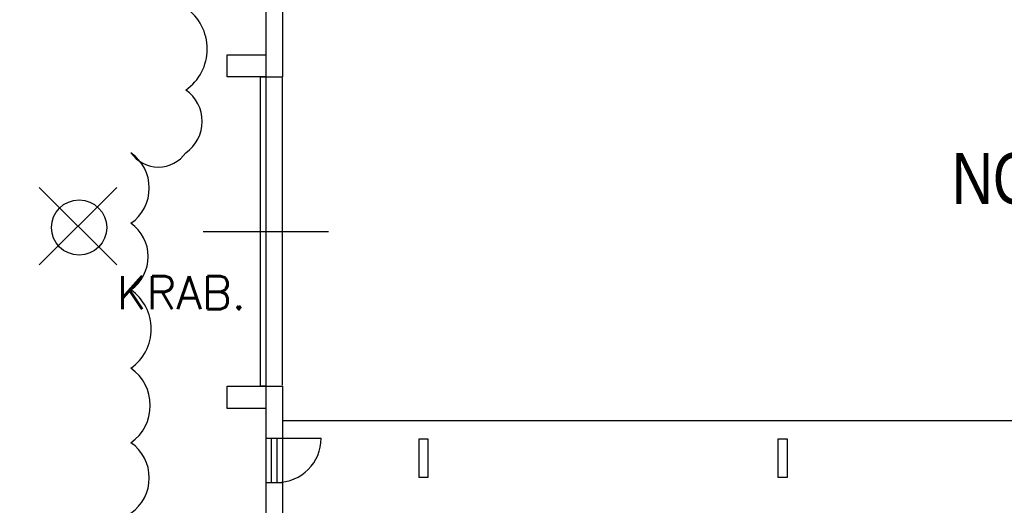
# Model space of a CAD drawing. Header units: millimetres. Extents: x -1190408159 to 361788912, y -2544212749 to 93633750.
# Tile 28 of 69: x 151045 to 168863, y 67049 to 75840. Entities that reach past the tile are written whole.
import ezdxf

# ---------------------------------------------------------------- set-up
doc = ezdxf.new("R2010")
doc.units = ezdxf.units.MM
doc.linetypes.add('DIVIDE', pattern=[31.75, 12.7, -6.35, 0, -6.35, 0, -6.35])
for name, color, linetype in [('6-TEXT', 3, 'Continuous'), ('7-ČÍSLO-OBVODU', 3, 'Continuous'), ('A-SVĚTLA-1', 5, 'Continuous'), ('KOTY', 3, 'Continuous'), ('NAD', 7, 'DIVIDE'), ('OA-TENKA', 7, 'Continuous'), ('OBVOD', 7, 'Continuous'), ('OTVORY', 1, 'Continuous'), ('Půdorys', 7, 'Continuous'), ('SKELET', 6, 'Continuous'), ('TEXT', 7, 'Continuous')]:
    doc.layers.add(name, color=color, linetype=linetype)
doc.styles.add('ARIAL', font='ARIAL.TTF', dxfattribs={"height": 1000})
doc.styles.add('ROMANS', font='romans.shx')

msp = doc.modelspace()

# ---------------------------------------------------------------- linework, layer by layer
at = {"layer": '6-TEXT'}
for p, q in [((151400, 72800), (152800, 71400)), ((152800, 72800), (151400, 71400))]:
    msp.add_line(p, q, dxfattribs=at)
at = {"layer": '7-ČÍSLO-OBVODU'}
msp.add_lwpolyline([(150644.32609, 63572.57145, 0.52056705), (152063.83083, 63572.57145, 0.52056705), (152063.83083, 64707.40584, 0.52056705), (153057.2899, 64707.40584, 0.52056705), (153057.2899, 65913.12216, 0.52056705), (153057.2899, 66906.08933, 0.52056705), (153057.2899, 68182.79093, 0.52056705), (153057.2899, 69530.37447, 0.52056705), (153057.2899, 70948.83996, 0.52056705), (153057.2899, 72154.65961, 0.52056705), (153057.2899, 73431.25788, 0.52056705), (154050.96479, 73431.25788, 0.52056705), (154050.96479, 74566.09227, 0.52056705), (154050.96479, 76055.54302, 0.52056705)], format="xyb", dxfattribs=at)
at = {"layer": 'A-SVĚTLA-1'}
msp.add_circle((152119.77016, 72077.66865), 500, dxfattribs=at)
at = {"layer": 'KOTY', "linetype": 'ByBlock', "ltscale": 0.35}
msp.add_line((155801.37506, 68332.08832), (155801.37506, 67771.34123), dxfattribs=at)
at = {"layer": 'NAD', "linetype": 'ByBlock'}
msp.add_line((155801.37506, 69223.90055), (155801.37506, 74793.90055), dxfattribs=at)
at = {"layer": 'OA-TENKA', "linetype": 'ByBlock', "ltscale": 50}
msp.add_line((155801.37506, 68587.39495), (184581.37506, 68587.39495), dxfattribs=at)
at = {"layer": 'OBVOD', "linetype": 'ByBlock'}
for p, q in [((155501.37506, 76403.90055), (155501.37506, 74803.90055)), ((155801.37506, 76403.90055), (155801.37506, 74803.90055)), ((155501.37506, 74803.90055), (155801.37506, 74803.90055)), ((155501.37506, 69203.90055), (155501.37506, 65373.90055)), ((155501.37506, 69203.90055), (155501.37506, 64473.90055)), ((155501.37506, 69203.90055), (155801.37506, 69203.90055)), ((155801.37506, 69203.90055), (155801.37506, 65423.90055))]:
    msp.add_line(p, q, dxfattribs=at)
at = {"layer": 'OTVORY', "linetype": 'ByBlock'}
msp.add_line((154367.37437, 72003.90055), (156635.37576, 72003.90055), dxfattribs=at)
msp.add_lwpolyline([(155501.37506, 69203.90055), (155401.37506, 69203.90055), (155401.37506, 74803.90055), (155501.37506, 74803.90055)], close=True, dxfattribs=at)
at = {"layer": 'Půdorys', "linetype": 'ByBlock'}
for p, q in [((155501.37506, 68265.08128), (156501.37506, 68265.08128)), ((155601.37506, 67465.08128), (155601.37506, 68265.08128)), ((155701.37506, 67465.08128), (155701.37506, 68265.08128)), ((155501.37506, 67465.08128), (155801.37506, 67465.08128))]:
    msp.add_line(p, q, dxfattribs=at)
msp.add_arc((155701.37506, 68265.08128), 800, 270, 0, dxfattribs=at)
at = {"layer": 'SKELET', "linetype": 'ByBlock', "ltscale": 2}
for points in [[(155501.37506, 74803.90055), (154801.37506, 74803.90055), (154801.37506, 75203.90055), (155501.37506, 75203.90055)], [(155501.37506, 68803.90055), (154801.37506, 68803.90055), (154801.37506, 69203.90055), (155501.37506, 69203.90055)], [(158431.37506, 67551.80348), (158271.37506, 67551.80348), (158271.37506, 68251.80348), (158431.37506, 68251.80348)], [(164931.37506, 67551.80348), (164771.37506, 67551.80348), (164771.37506, 68251.80348), (164931.37506, 68251.80348)]]:
    msp.add_lwpolyline(points, close=True, dxfattribs=at)

# ---------------------------------------------------------------- texts
at = {"layer": '6-TEXT', "ltscale": 25, "style": 'ROMANS'}
msp.add_text('KRAB.', height=600, dxfattribs=at).set_placement((152800, 70600))
at = {"layer": 'TEXT', "linetype": 'ByBlock', "ltscale": 5, "style": 'ARIAL', "width": 0.8}
msp.add_text('NOVÁ STAVBA ', height=922.67343, dxfattribs=at).set_placement((167913.10319, 72505.57127))

doc.saveas('drawing.dxf')
